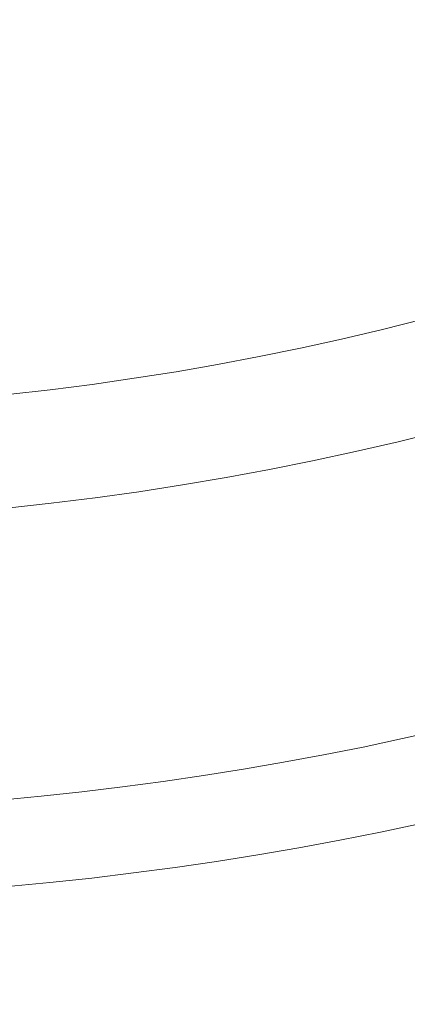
# Model space of a CAD drawing. Header units: millimetres. Extents: x 25 to 1460, y 35 to 806.
# Tile 11 of 46: x 239 to 260, y 419 to 472. Entities that reach past the tile are written whole.
import ezdxf

# ---------------------------------------------------------------- set-up
doc = ezdxf.new("R2010")
doc.units = ezdxf.units.MM
doc.layers.add('1', color=7, linetype='Continuous', true_color=0xffffff)

msp = doc.modelspace()

# ---------------------------------------------------------------- linework, layer by layer
at = {"layer": '1', "color": 155, "linetype": 'Continuous', "lineweight": 18}
for radius in [191, 177.917, 173.281]:
    msp.add_circle((222.46, 602.654), radius, dxfattribs=at)
for radius, start, end in [(157.803, 275.78031, 24.10625), (151.776, 276.03, 23.93438)]:
    msp.add_arc((222.46, 602.654), radius, start, end, dxfattribs=at)

doc.saveas('drawing.dxf')
